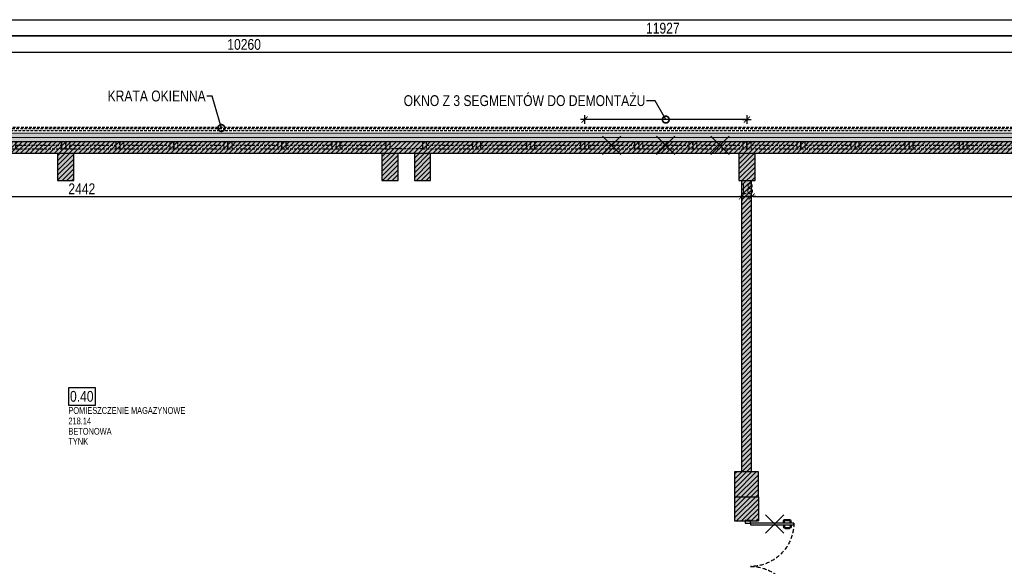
# Model space of a CAD drawing. Header units: millimetres. Extents: x 59331 to 112314, y -16110 to 34390.
# Tile 134 of 198: x 65205 to 67026, y 22453 to 23464. Entities that reach past the tile are written whole.
import ezdxf
from ezdxf import colors
from ezdxf.entities.mleader import LeaderData, LeaderLine
from ezdxf.math import Vec2, Vec3

# ---------------------------------------------------------------- set-up
doc = ezdxf.new("R2010")
doc.units = ezdxf.units.MM
doc.linetypes.add('DASHED', pattern=[0.75, 0.5, -0.25])
doc.layers.get('DEFPOINTS').update_dxf_attribs({"lineweight": 9})
for name, color, linetype in [('_HSA_HATCH_WYPEŁNIENIA_PRZEGRÓD', 205, 'Continuous'), ('_HSA_NUMERACJA POMIESZCZEN', 43, 'Continuous'), ('_HSA_OPIS', 43, 'Continuous'), ('_HSA_STOLARKA_WEWNĘTRZNA', 132, 'Continuous'), ('_HSA_STOLARKA_ZEWNĘTRZNA', 132, 'Continuous'), ('_HSA_WIDOKOWE', 1, 'Continuous'), ('_HSA_WIDOKOWE_CIENKIE', 8, 'Continuous'), ('_HSA_WYM_100', 141, 'Continuous'), ('_HSA_ŚCIANY_DZIAŁOWE', 6, 'Continuous'), ('_HSA_ŚCIANY_KONSTRUKCYJNE', 3, 'Continuous'), ('_HSA_ŚCIANY_MUROWANE', 4, 'Continuous')]:
    doc.layers.add(name, color=color, linetype=linetype)
doc.layers.add('_HSA_IZOLACJA_TERMICZNA', color=2, linetype='Continuous', lineweight=5)
doc.layers.add('_HSA_NUMERACJA POMIESZCZEN POMOC', color=7, linetype='Continuous', true_color=0x38940a, plot=False)
doc.layers.add('_HSA_UWAGI', color=50, linetype='Continuous', plot=False)
doc.layers.add('_HSA_WYBURZENIA', color=7, linetype='Continuous', true_color=0xdd0303)
doc.layers.add('_HSA_WYBURZENIA_01', color=7, linetype='Continuous', true_color=0xdd0303)
doc.styles.add('ARIAL_100', font='Arial.ttf', dxfattribs={"width": 0.8, "height": 20})
doc.styles.add('ARIAL_50', font='Arial Narrow.ttf', dxfattribs={"width": 0.8, "height": 10})
doc.linetypes.add('BATTING', pattern='A,0.00254,-2.54,[134,ltypeshp.shx,S=2.54,R=0,X=-2.54,Y=0],-5.08,[134,ltypeshp.shx,S=2.54,R=180,X=2.54,Y=0],-2.54', length=10.16254)
doc.dimstyles.new('WYM_WEWN_100', dxfattribs={"dimtxt": 20, "dimasz": 2, "dimexe": 10, "dimexo": 0, "dimgap": 4, "dimtad": 1, "dimdec": 1, "dimrnd": 0.1, "dimtxsty": 'ARIAL_100', "dimblk": 'Wym-03', "dimcen": 0, "dimdle": 10, "dimse1": 1, "dimse2": 1, "dimclrt": 256, "dimazin": 2, "dimtfac": 1, "dimtdec": 1, "dimtix": 1, "dimtmove": 2, "dimatfit": 0, "dimfxl": 1, "dimtolj": 1, "dimtzin": 0, "dimarcsym": 0})

# ---------------------------------------------------------------- blocks, each defined once
blk = doc.blocks.new('A$C8bc12de0')
at = {"linetype": 'ByBlock', "ltscale": 10}
blk.add_lwpolyline([(2.9, 11.4), (10281.7, 11.4), (10281.7, 8.2), (2.9, 8.2)], close=True, dxfattribs=at)
blk = doc.blocks.new('NUMERACJA_POMIESZCZEŃ_200')
blk.add_lwpolyline([(50, 31.9), (0, 31.9), (0, 0), (50, 0)], close=True)
at = {"style": 'ARIAL_100', "width": 0.8}
blk.add_attdef('OPIS_TABELKA', (3, 6.5), '', height=20, dxfattribs=at)
at = {"layer": '_HSA_NUMERACJA POMIESZCZEN POMOC', "style": 'ARIAL_50', "width": 0.8}
for tag, p in [('NAZWA', (0, -15.9)), ('POWIERZCHNIA', (0, -35.3)), ('POSADZKA', (0, -54.4)), ('SUFIT', (0, -73.1))]:
    blk.add_attdef(tag, p, '', height=12.5, dxfattribs=at)
blk = doc.blocks.new('*U215')
at = {"linetype": 'ByBlock', "ltscale": 10}
for p, q in [((0, 14), (100, 14)), ((0, 0), (0, 14)), ((0, 0), (100, 0)), ((7, 0), (7, 14)), ((7, 7), (93, 7)), ((93, 14), (93, 0)), ((100, 14), (100, 0))]:
    blk.add_line(p, q, dxfattribs=at)
blk = doc.blocks.new('*U216')
at = {"linetype": 'ByBlock', "ltscale": 10}
for p, q in [((0, 14), (100, 14)), ((0, 0), (0, 14)), ((0, 0), (100, 0)), ((7, 0), (7, 14)), ((7, 7), (93, 7)), ((93, 14), (93, 0)), ((100, 14), (100, 0))]:
    blk.add_line(p, q, dxfattribs=at)
blk = doc.blocks.new('*U217')
at = {"linetype": 'ByBlock', "ltscale": 10}
for p, q in [((0, 14), (100, 14)), ((0, 0), (0, 14)), ((0, 0), (100, 0)), ((7, 0), (7, 14)), ((7, 7), (93, 7)), ((93, 14), (93, 0)), ((100, 14), (100, 0))]:
    blk.add_line(p, q, dxfattribs=at)
blk = doc.blocks.new('*U218')
at = {"linetype": 'ByBlock', "ltscale": 10}
for p, q in [((0, 14), (100, 14)), ((0, 0), (0, 14)), ((0, 0), (100, 0)), ((7, 0), (7, 14)), ((7, 7), (93, 7)), ((93, 14), (93, 0)), ((100, 14), (100, 0))]:
    blk.add_line(p, q, dxfattribs=at)
blk = doc.blocks.new('*U219')
at = {"linetype": 'ByBlock', "ltscale": 10}
for p, q in [((0, 14), (100, 14)), ((0, 0), (0, 14)), ((0, 0), (100, 0)), ((7, 0), (7, 14)), ((7, 7), (93, 7)), ((93, 14), (93, 0)), ((100, 14), (100, 0))]:
    blk.add_line(p, q, dxfattribs=at)
blk = doc.blocks.new('*U220')
at = {"linetype": 'ByBlock', "ltscale": 10}
for p, q in [((0, 14), (100, 14)), ((0, 0), (0, 14)), ((0, 0), (100, 0)), ((7, 0), (7, 14)), ((7, 7), (93, 7)), ((93, 14), (93, 0)), ((100, 14), (100, 0))]:
    blk.add_line(p, q, dxfattribs=at)
blk = doc.blocks.new('*U203')
at = {"linetype": 'ByBlock', "ltscale": 10}
for p, q in [((0, 14), (100, 14)), ((0, 0), (0, 14)), ((0, 0), (100, 0)), ((7, 0), (7, 14)), ((7, 7), (93, 7)), ((93, 14), (93, 0)), ((100, 14), (100, 0))]:
    blk.add_line(p, q, dxfattribs=at)
blk = doc.blocks.new('*U204')
at = {"linetype": 'ByBlock', "ltscale": 10}
for p, q in [((0, 14), (100, 14)), ((0, 0), (0, 14)), ((0, 0), (100, 0)), ((7, 0), (7, 14)), ((7, 7), (93, 7)), ((93, 14), (93, 0)), ((100, 14), (100, 0))]:
    blk.add_line(p, q, dxfattribs=at)
blk = doc.blocks.new('*U205')
at = {"linetype": 'ByBlock', "ltscale": 10}
for p, q in [((0, 14), (100, 14)), ((0, 0), (0, 14)), ((0, 0), (100, 0)), ((7, 0), (7, 14)), ((7, 7), (93, 7)), ((93, 14), (93, 0)), ((100, 14), (100, 0))]:
    blk.add_line(p, q, dxfattribs=at)
blk = doc.blocks.new('*U206')
at = {"linetype": 'ByBlock', "ltscale": 10}
for p, q in [((0, 14), (100, 14)), ((0, 0), (0, 14)), ((0, 0), (100, 0)), ((7, 0), (7, 14)), ((7, 7), (93, 7)), ((93, 14), (93, 0)), ((100, 14), (100, 0))]:
    blk.add_line(p, q, dxfattribs=at)
blk = doc.blocks.new('*U207')
at = {"linetype": 'ByBlock', "ltscale": 10}
for p, q in [((0, 14), (100, 14)), ((0, 0), (0, 14)), ((0, 0), (100, 0)), ((7, 0), (7, 14)), ((7, 7), (93, 7)), ((93, 14), (93, 0)), ((100, 14), (100, 0))]:
    blk.add_line(p, q, dxfattribs=at)
blk = doc.blocks.new('*U208')
at = {"linetype": 'ByBlock', "ltscale": 10}
for p, q in [((0, 14), (100, 14)), ((0, 0), (0, 14)), ((0, 0), (100, 0)), ((7, 0), (7, 14)), ((7, 7), (93, 7)), ((93, 14), (93, 0)), ((100, 14), (100, 0))]:
    blk.add_line(p, q, dxfattribs=at)
blk = doc.blocks.new('*U197')
at = {"linetype": 'ByBlock', "ltscale": 10}
for p, q in [((0, 14), (100, 14)), ((0, 0), (0, 14)), ((0, 0), (100, 0)), ((7, 0), (7, 14)), ((7, 7), (93, 7)), ((93, 14), (93, 0)), ((100, 14), (100, 0))]:
    blk.add_line(p, q, dxfattribs=at)
blk = doc.blocks.new('*U198')
at = {"linetype": 'ByBlock', "ltscale": 10}
for p, q in [((0, 14), (100, 14)), ((0, 0), (0, 14)), ((0, 0), (100, 0)), ((7, 0), (7, 14)), ((7, 7), (93, 7)), ((93, 14), (93, 0)), ((100, 14), (100, 0))]:
    blk.add_line(p, q, dxfattribs=at)
blk = doc.blocks.new('*U199')
at = {"linetype": 'ByBlock', "ltscale": 10}
for p, q in [((0, 14), (100, 14)), ((0, 0), (0, 14)), ((0, 0), (100, 0)), ((7, 0), (7, 14)), ((7, 7), (93, 7)), ((93, 14), (93, 0)), ((100, 14), (100, 0))]:
    blk.add_line(p, q, dxfattribs=at)
blk = doc.blocks.new('*U200')
at = {"linetype": 'ByBlock', "ltscale": 10}
for p, q in [((0, 14), (100, 14)), ((0, 0), (0, 14)), ((0, 0), (100, 0)), ((7, 0), (7, 14)), ((7, 7), (93, 7)), ((93, 14), (93, 0)), ((100, 14), (100, 0))]:
    blk.add_line(p, q, dxfattribs=at)
blk = doc.blocks.new('*U201')
at = {"linetype": 'ByBlock', "ltscale": 10}
for p, q in [((0, 14), (100, 14)), ((0, 0), (0, 14)), ((0, 0), (100, 0)), ((7, 0), (7, 14)), ((7, 7), (93, 7)), ((93, 14), (93, 0)), ((100, 14), (100, 0))]:
    blk.add_line(p, q, dxfattribs=at)
blk = doc.blocks.new('*U202')
at = {"linetype": 'ByBlock', "ltscale": 10}
for p, q in [((0, 14), (100, 14)), ((0, 0), (0, 14)), ((0, 0), (100, 0)), ((7, 0), (7, 14)), ((7, 7), (93, 7)), ((93, 14), (93, 0)), ((100, 14), (100, 0))]:
    blk.add_line(p, q, dxfattribs=at)
blk = doc.blocks.new('*U361')
for p, q in [((-80.8, 75), (-83.9, 75)), ((-80.8, 73), (-83.9, 73)), ((-80.8, 76.25), (-80, 76.25)), ((-80.8, 71.75), (-80.8, 76.25)), ((-76.275, 76.25), (-77.075, 76.25)), ((-76.275, 71.75), (-76.275, 76.25)), ((-76.275, 75), (-73.175, 75)), ((-76.275, 73), (-73.175, 73)), ((76.275, 75), (73.175, 75)), ((76.275, 73), (73.175, 73)), ((76.275, 76.25), (77.075, 76.25)), ((76.275, 71.75), (76.275, 76.25)), ((80.8, 76.25), (80, 76.25)), ((80.8, 71.75), (80.8, 76.25)), ((80.8, 75), (83.9, 75)), ((80.8, 73), (83.9, 73)), ((-86.9, 63.86), (-86.9, 72)), ((-84.9, 63.86), (-84.9, 72)), ((-81.8, 62.86), (-83.9, 62.86)), ((-81.8, 60.86), (-83.9, 60.86)), ((-81.8, 60.86), (-81.8, 62.86)), ((-80, 71.75), (-80.8, 71.75)), ((-77.075, 71.75), (-76.275, 71.75)), ((-75.275, 60.86), (-75.275, 62.86)), ((-75.275, 62.86), (-73.175, 62.86)), ((-75.275, 60.86), (-73.175, 60.86)), ((-72.175, 63.86), (-72.175, 72)), ((-70.175, 63.86), (-70.175, 72)), ((70.175, 63.86), (70.175, 72)), ((72.175, 63.86), (72.175, 72)), ((75.275, 62.86), (73.175, 62.86)), ((75.275, 60.86), (73.175, 60.86)), ((75.275, 60.86), (75.275, 62.86)), ((77.075, 71.75), (76.275, 71.75)), ((80, 71.75), (80.8, 71.75)), ((81.8, 60.86), (81.8, 62.86)), ((81.8, 62.86), (83.9, 62.86)), ((81.8, 60.86), (83.9, 60.86)), ((84.9, 63.86), (84.9, 72)), ((86.9, 63.86), (86.9, 72))]:
    blk.add_line(p, q)
for points in [[(-80, 0), (-77.075, 0), (-77.075, 80), (-80, 80)], [(80, 0), (77.075, 0), (77.075, 80), (80, 80)], [(84, 0), (84, -10), (80, -10), (80, 0)], [(-84, 0), (-84, -10), (-80, -10), (-80, 0)]]:
    blk.add_lwpolyline(points, close=True)
for points in [[(85, 0), (85, -10)], [(-85, 0), (-85, -10)]]:
    blk.add_lwpolyline(points)
for centre, radius, start, end in [((-83.9, 72), 3, 90, 180), ((-83.9, 72), 1, 90, 180), ((-73.175, 72), 3, 0, 90), ((-73.175, 72), 1, 0, 90), ((73.175, 72), 3, 90, 180), ((73.175, 72), 1, 90, 180), ((83.9, 72), 3, 0, 90), ((83.9, 72), 1, 0, 90), ((-83.9, 63.86), 3, 180, 270), ((-83.9, 63.86), 1, 180, 270), ((-73.175, 63.86), 3, 270, 0), ((-73.175, 63.86), 1, 270, 0), ((73.175, 63.86), 3, 180, 270), ((73.175, 63.86), 1, 180, 270), ((83.9, 63.86), 3, 270, 0), ((83.9, 63.86), 1, 270, 0)]:
    blk.add_arc(centre, radius, start, end)
at = {"linetype": 'DASHED', "ltscale": 15}
for centre, start, end in [((-80, 0), 0, 90), ((80, 0), 90, 180)]:
    blk.add_arc(centre, 80, start, end, dxfattribs=at)
blk = doc.blocks.new('A$C6782ac1e')
at = {"linetype": 'Continuous', "ltscale": 400}
for p, q in [((-12.2, 20.6), (12.2, -20.6)), ((20.6, 12.2), (-20.6, -12.2))]:
    blk.add_line(p, q, dxfattribs=at)
blk = doc.blocks.new('Wym-03')
for p, q in [((-4, 0), (4, 0)), ((0, 4), (0, -4))]:
    blk.add_line(p, q)
blk.add_lwpolyline([(-2.83, -2.83, 0.8, 0.8, 0), (2.83, 2.83, 0.05, 0.05, 0)], format="xyseb")
blk = doc.blocks.new('*D380')
at = {"layer": '_HSA_WYBURZENIA_01', "color": 0, "lineweight": -2, "transparency": 16777216}
blk.add_line((66548.3, 23278.9), (66252.3, 23278.9), dxfattribs=at)
at = {"layer": 'DEFPOINTS', "color": 0, "transparency": 16777216}
for p in [(66250.3, 23278.9), (66250.3, 23224.5), (66550.3, 23224.5)]:
    blk.add_point(p, dxfattribs=at)
at = {"layer": '_HSA_WYBURZENIA_01', "color": 0, "lineweight": -2, "transparency": 16777216, "xscale": 2, "yscale": 2, "zscale": 2}
for p, rotation in [((66250.3, 23278.9), 180.0000000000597), ((66550.3, 23278.9), 5.971223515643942e-11)]:
    blk.add_blockref('Wym-03', p, dxfattribs=dict(at, rotation=rotation))
blk = doc.blocks.new('_DotSmall')
at = {"color": 0, "linetype": 'ByBlock', "const_width": 0.5}
blk.add_lwpolyline([(-0.0625, 0, 1), (0.0625, 0, 1)], format="xyb", close=True, dxfattribs=at)
blk = doc.blocks.new('*D424')
at = {"layer": '_HSA_WYM_100', "color": 0, "lineweight": -2, "transparency": 16777216}
blk.add_line((60492.3, 23403.5), (70748.3, 23403.5), dxfattribs=at)
at = {"layer": 'DEFPOINTS', "color": 0, "transparency": 16777216}
for p in [(70750.3, 23403.5), (60490.3, 23238.5), (70750.3, 23238.5)]:
    blk.add_point(p, dxfattribs=at)
at = {"layer": '_HSA_WYM_100', "color": 0, "lineweight": -2, "transparency": 16777216, "xscale": 2, "yscale": 2, "zscale": 2}
for p, rotation in [((60490.3, 23403.5), 179.9999999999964), ((70750.3, 23403.5), 359.9999999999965)]:
    blk.add_blockref('Wym-03', p, dxfattribs=dict(at, rotation=rotation))
at = {"layer": '_HSA_WYM_100', "transparency": 16777216, "insert": (65620.3, 23417.7), "char_height": 20, "attachment_point": 5, "style": 'ARIAL_100'}
blk.add_mtext('\\A1;10260', dxfattribs=at)
blk = doc.blocks.new('*D428')
at = {"layer": '_HSA_WYM_100', "color": 0, "lineweight": -2, "transparency": 16777216}
blk.add_line((72356.2, 23433.5), (60433.3, 23433.5), dxfattribs=at)
at = {"layer": 'DEFPOINTS', "color": 0, "transparency": 16777216}
for p in [(60431.3, 23433.5), (60431.3, 23253.5), (72358.2, 23253.5)]:
    blk.add_point(p, dxfattribs=at)
at = {"layer": '_HSA_WYM_100', "color": 0, "lineweight": -2, "transparency": 16777216, "xscale": 2, "yscale": 2, "zscale": 2, "rotation": 180}
blk.add_blockref('Wym-03', (60431.3, 23433.5), dxfattribs=at)
at = {"layer": '_HSA_WYM_100', "color": 0, "lineweight": -2, "transparency": 16777216, "xscale": 2, "yscale": 2, "zscale": 2}
blk.add_blockref('Wym-03', (72358.2, 23433.5), dxfattribs=at)
at = {"layer": '_HSA_WYM_100', "transparency": 16777216, "insert": (66394.8, 23447.7), "char_height": 20, "attachment_point": 5, "style": 'ARIAL_100'}
blk.add_mtext('\\A1;11927', dxfattribs=at)
blk = doc.blocks.new('*D489')
at = {"layer": '_HSA_WYM_100', "color": 0, "lineweight": -2, "transparency": 16777216}
blk.add_line((60281.3, 20766.1), (60281.3, 22652.5), dxfattribs=at)
at = {"layer": 'DEFPOINTS', "color": 0, "transparency": 16777216}
for p in [(60281.3, 22654.5), (60431.3, 22654.5), (70739.3, 20764.1)]:
    blk.add_point(p, dxfattribs=at)
at = {"layer": '_HSA_WYM_100', "color": 0, "lineweight": -2, "transparency": 16777216, "xscale": 2, "yscale": 2, "zscale": 2}
for p, rotation in [((60281.3, 22654.5), 90), ((60281.3, 20764.1), 270)]:
    blk.add_blockref('Wym-03', p, dxfattribs=dict(at, rotation=rotation))
at = {"layer": '_HSA_WYM_100', "transparency": 16777216, "insert": (60265.3, 21709.3), "char_height": 20, "attachment_point": 5, "rotation": 90, "style": 'ARIAL_100'}
blk.add_mtext('\\A1;1890,5', dxfattribs=at)
blk = doc.blocks.new('*D689')
at = {"layer": '_HSA_WYM_100', "color": 0, "lineweight": -2, "transparency": 16777216}
blk.add_line((64101.1, 23136.8), (66539.1, 23136.8), dxfattribs=at)
at = {"layer": 'DEFPOINTS', "color": 0, "transparency": 16777216}
for p in [(64099.1, 23166.1), (66541.1, 23166.1), (66541.1, 23136.8)]:
    blk.add_point(p, dxfattribs=at)
at = {"layer": '_HSA_WYM_100', "color": 0, "lineweight": -2, "transparency": 16777216, "xscale": 2, "yscale": 2, "zscale": 2, "rotation": 180.0000000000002}
blk.add_blockref('Wym-03', (64099.1, 23136.8), dxfattribs=at)
at = {"layer": '_HSA_WYM_100', "color": 0, "lineweight": -2, "transparency": 16777216, "xscale": 2, "yscale": 2, "zscale": 2}
blk.add_blockref('Wym-03', (66541.1, 23136.8), dxfattribs=at)
at = {"layer": '_HSA_WYM_100', "transparency": 16777216, "insert": (65320.1, 23150.9), "char_height": 20, "attachment_point": 5, "style": 'ARIAL_100'}
blk.add_mtext('\\A1;2442', dxfattribs=at)
blk = doc.blocks.new('*D690')
at = {"layer": '_HSA_WYM_100', "color": 0, "lineweight": -2, "transparency": 16777216}
for p, q in [((66539.1, 23136.8), (66537.1, 23136.8)), ((66541.1, 23136.8), (66559.1, 23136.8)), ((66561.1, 23136.8), (66563.1, 23136.8))]:
    blk.add_line(p, q, dxfattribs=at)
at = {"layer": 'DEFPOINTS', "color": 0, "transparency": 16777216}
for p in [(66541.1, 23166.1), (66559.1, 23166.1), (66559.1, 23136.8)]:
    blk.add_point(p, dxfattribs=at)
at = {"layer": '_HSA_WYM_100', "color": 0, "lineweight": -2, "transparency": 16777216, "xscale": 2, "yscale": 2, "zscale": 2}
blk.add_blockref('Wym-03', (66541.1, 23136.8), dxfattribs=at)
at = {"layer": '_HSA_WYM_100', "color": 0, "lineweight": -2, "transparency": 16777216, "xscale": 2, "yscale": 2, "zscale": 2, "rotation": 180.0000000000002}
blk.add_blockref('Wym-03', (66559.1, 23136.8), dxfattribs=at)
at = {"layer": '_HSA_WYM_100', "transparency": 16777216, "insert": (66550.1, 23151), "char_height": 20, "attachment_point": 5, "style": 'ARIAL_100'}
blk.add_mtext('\\A1;18', dxfattribs=at)
blk = doc.blocks.new('*D691')
at = {"layer": '_HSA_WYM_100', "color": 0, "lineweight": -2, "transparency": 16777216}
blk.add_line((66561.1, 23136.8), (68341.8, 23136.8), dxfattribs=at)
at = {"layer": 'DEFPOINTS', "color": 0, "transparency": 16777216}
for p in [(66559.1, 23166.1), (68343.8, 23166.1), (68343.8, 23136.8)]:
    blk.add_point(p, dxfattribs=at)
at = {"layer": '_HSA_WYM_100', "color": 0, "lineweight": -2, "transparency": 16777216, "xscale": 2, "yscale": 2, "zscale": 2, "rotation": 180.0000000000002}
blk.add_blockref('Wym-03', (66559.1, 23136.8), dxfattribs=at)
at = {"layer": '_HSA_WYM_100', "color": 0, "lineweight": -2, "transparency": 16777216, "xscale": 2, "yscale": 2, "zscale": 2}
blk.add_blockref('Wym-03', (68343.8, 23136.8), dxfattribs=at)
at = {"layer": '_HSA_WYM_100', "transparency": 16777216, "insert": (67451.4, 23152.8), "char_height": 20, "attachment_point": 5, "style": 'ARIAL_100'}
blk.add_mtext('\\A1;1784,5', dxfattribs=at)

msp = doc.modelspace()

# ---------------------------------------------------------------- hatches: boundary and pattern name
at = {"layer": '_HSA_HATCH_WYPEŁNIENIA_PRZEGRÓD', "true_color": 0x969696}
msp.add_hatch(color=252, dxfattribs=at).paths.add_polyline_path([(72278.19, 23173.28), (72278.19, 23209), (72296.81, 23209), (72296.81, 23216.14), (60490.33, 23216.14), (60490.33, 23253.53), (72358.19, 23253.53), (72358.19, 22564.17), (72343.19, 22564.17), (72343.19, 22559.17), (72313.81, 22559.17), (72313.81, 23173.28)])
at = {"layer": '_HSA_HATCH_WYPEŁNIENIA_PRZEGRÓD'}
h = msp.add_hatch(dxfattribs=at)
h.set_pattern_fill('ANSI31', color=256, scale=2, style=0)
h.set_pattern_definition([(45, (0, -5754.548), (-4.49012806, 4.49012806), [])])
h.paths.add_polyline_path([(72278.19, 23173.28), (72278.19, 23209), (72296.81, 23209), (72296.81, 23216.14), (60490.33, 23216.14), (60490.33, 23238.53), (72343.19, 23238.53), (72343.19, 22559.17), (72313.81, 22559.17), (72313.81, 23173.28)])
h = msp.add_hatch(dxfattribs=at)
h.set_pattern_fill('ANSI31', color=256, scale=2, angle=-1e-13, style=0)
h.paths.add_polyline_path([(68965.33, 23216.14), (68935.33, 23216.14), (68935.33, 23166.14), (68965.33, 23166.14)])
h.paths.add_polyline_path([(68961.81, 23166.14), (68943.81, 23166.14), (68943.81, 22611.89), (68694.24, 22611.89), (68694.24, 22593.89), (68961.81, 22593.89)])
h.paths.add_polyline_path([(68365.33, 23216.14), (68335.33, 23216.14), (68335.33, 23166.14), (68365.33, 23166.14)])
h.paths.add_polyline_path([(68361.81, 23166.14), (68343.81, 23166.14), (68343.81, 22627.39), (68361.81, 22627.39)])
h.paths.add_polyline_path([(68683.73, 22581.67), (68665.73, 22581.67), (68665.73, 22536.89), (68683.73, 22536.89)])
h.paths.add_polyline_path([(68694.24, 22627.39), (68650.24, 22627.39), (68650.24, 22581.67), (68694.24, 22581.67)])
h.paths.add_polyline_path([(68650.24, 22611.89), (68549.33, 22611.89), (68549.33, 22593.89), (68650.24, 22593.89)])
h.paths.add_polyline_path([(68431.33, 22611.89), (68372.33, 22611.89), (68372.33, 22593.89), (68431.33, 22593.89)])
h.paths.add_polyline_path([(68372.33, 22627.39), (68328.33, 22627.39), (68328.33, 22581.67), (68372.33, 22581.67)])
h.paths.add_polyline_path([(68361.81, 22581.67), (68343.81, 22581.67), (68343.81, 22536.89), (68361.81, 22536.89)])
h.paths.add_polyline_path([(68361.81, 22368.89), (68343.81, 22368.89), (68343.81, 22324.11), (68361.81, 22324.11)])
h.paths.add_polyline_path([(68372.33, 22324.11), (68328.33, 22324.11), (68328.33, 22278.39), (68372.33, 22278.39)])
h.paths.add_polyline_path([(68683.73, 22368.89), (68665.73, 22368.89), (68665.73, 22324.11), (68683.73, 22324.11)])
h.paths.add_polyline_path([(68694.24, 22324.11), (68650.24, 22324.11), (68650.24, 22278.39), (68694.24, 22278.39)])
h.paths.add_polyline_path([(68680.81, 21838.39), (68662.81, 21838.39), (68662.81, 21441.25), (68680.81, 21441.25)])
h.paths.add_polyline_path([(68694.24, 21884.11), (68650.24, 21884.11), (68650.24, 21838.39), (68694.24, 21838.39)])
h.paths.add_polyline_path([(68680.81, 22278.39), (68662.81, 22278.39), (68662.81, 21884.11), (68680.81, 21884.11)])
h.paths.add_polyline_path([(68372.33, 21884.11), (68328.33, 21884.11), (68328.33, 21838.39), (68372.33, 21838.39)])
h.paths.add_polyline_path([(68361.81, 21838.39), (68343.81, 21838.39), (68343.81, 21718.39), (68361.81, 21718.39)])
h.paths.add_polyline_path([(68361.81, 22278.39), (68343.81, 22278.39), (68343.81, 21884.11), (68361.81, 21884.11)])
h.paths.add_polyline_path([(68365.33, 21441.25), (68335.33, 21441.25), (68335.33, 21391.25), (68365.33, 21391.25)])
h.paths.add_polyline_path([(68361.81, 21550.39), (68343.81, 21550.39), (68343.81, 21441.25), (68361.81, 21441.25)])
h.paths.add_polyline_path([(68389.83, 21391.25), (67065.08, 21391.25), (67065.08, 21370.53), (68389.83, 21370.53)])
h.paths.add_polyline_path([(67765.33, 21441.25), (67735.33, 21441.25), (67735.33, 21391.25), (67765.33, 21391.25)])
h.paths.add_polyline_path([(67165.33, 21441.25), (67135.33, 21441.25), (67135.33, 21391.25), (67165.33, 21391.25)])
h.paths.add_polyline_path([(66825.08, 21391.25), (65950.33, 21391.25), (65950.33, 21370.53), (66825.08, 21370.53)])
h.paths.add_polyline_path([(66565.33, 21441.25), (66535.33, 21441.25), (66535.33, 21391.25), (66565.33, 21391.25)])
h.paths.add_polyline_path([(65950.33, 21391.25), (65890.33, 21391.25), (65890.33, 21370.53), (65950.33, 21370.53)])
h.paths.add_polyline_path([(65965.33, 21441.25), (65935.33, 21441.25), (65935.33, 21391.25), (65965.33, 21391.25)])
h.paths.add_polyline_path([(65905.33, 21441.25), (65875.33, 21441.25), (65875.33, 21391.25), (65905.33, 21391.25)])
h.paths.add_polyline_path([(65890.33, 21391.25), (65625.08, 21391.25), (65625.08, 21370.53), (65890.33, 21370.53)])
h.paths.add_polyline_path([(65385.08, 21391.25), (64040.21, 21391.25), (64040.21, 21370.53), (65385.08, 21370.53)])
h.paths.add_polyline_path([(64705.33, 21441.25), (64675.33, 21441.25), (64675.33, 21391.25), (64705.33, 21391.25)])
h.paths.add_polyline_path([(65305.33, 21441.25), (65275.33, 21441.25), (65275.33, 21391.25), (65305.33, 21391.25)])
h.paths.add_polyline_path([(65295.08, 21838.39), (65277.08, 21838.39), (65277.08, 21441.25), (65295.08, 21441.25)])
h.paths.add_polyline_path([(65955.08, 21838.39), (65937.08, 21838.39), (65937.08, 21441.25), (65955.08, 21441.25)])
h.paths.add_polyline_path([(65972.33, 21884.11), (65928.33, 21884.11), (65928.33, 21838.39), (65972.33, 21838.39)])
h.paths.add_polyline_path([(65912.33, 21884.11), (65868.33, 21884.11), (65868.33, 21838.39), (65912.33, 21838.39)])
h.paths.add_polyline_path([(65312.33, 21884.11), (65268.33, 21884.11), (65268.33, 21838.39), (65312.33, 21838.39)])
h.paths.add_polyline_path([(65295.08, 22278.39), (65277.08, 22278.39), (65277.08, 21884.11), (65295.08, 21884.11)])
h.paths.add_polyline_path([(65955.08, 22278.39), (65937.08, 22278.39), (65937.08, 21884.11), (65955.08, 21884.11)])
h.paths.add_polyline_path([(65268.33, 22319.25), (64112.3, 22319.25), (64112.3, 22301.25), (65268.33, 22301.25)])
h.paths.add_polyline_path([(65312.33, 22324.11), (65268.33, 22324.11), (65268.33, 22278.39), (65312.33, 22278.39)])
h.paths.add_polyline_path([(65868.33, 22319.25), (65312.33, 22319.25), (65312.33, 22301.25), (65868.33, 22301.25)])
h.paths.add_polyline_path([(65912.33, 22324.11), (65868.33, 22324.11), (65868.33, 22278.39), (65912.33, 22278.39)])
h.paths.add_polyline_path([(65928.33, 22319.25), (65912.33, 22319.25), (65912.33, 22301.25), (65928.33, 22301.25)])
h.paths.add_polyline_path([(65972.33, 22324.11), (65928.33, 22324.11), (65928.33, 22278.39), (65972.33, 22278.39)])
h.paths.add_polyline_path([(66527.66, 22319.25), (65972.33, 22319.25), (65972.33, 22301.25), (66527.66, 22301.25)])
h.paths.add_polyline_path([(66571.66, 22324.11), (66527.66, 22324.11), (66527.66, 22278.39), (66571.66, 22278.39)])
h.paths.add_polyline_path([(66571.66, 22368.89), (66527.66, 22368.89), (66527.66, 22324.11), (66571.66, 22324.11)])
h.paths.add_polyline_path([(66571.66, 22581.67), (66527.66, 22581.67), (66527.66, 22536.89), (66571.66, 22536.89)])
h.paths.add_polyline_path([(66571.66, 22627.39), (66527.66, 22627.39), (66527.66, 22581.67), (66571.66, 22581.67)])
h.paths.add_polyline_path([(66559.08, 23166.14), (66541.08, 23166.14), (66541.08, 22627.39), (66559.08, 22627.39)])
h.paths.add_polyline_path([(64705.33, 23216.14), (64675.33, 23216.14), (64675.33, 23166.14), (64705.33, 23166.14)])
h.paths.add_polyline_path([(65305.33, 23216.14), (65275.33, 23216.14), (65275.33, 23166.14), (65305.33, 23166.14)])
h.paths.add_polyline_path([(65905.33, 23216.14), (65875.33, 23216.14), (65875.33, 23166.14), (65905.33, 23166.14)])
h.paths.add_polyline_path([(65965.33, 23216.14), (65935.33, 23216.14), (65935.33, 23166.14), (65965.33, 23166.14)])
h.paths.add_polyline_path([(66565.33, 23216.14), (66535.33, 23216.14), (66535.33, 23166.14), (66565.33, 23166.14)])
h.paths.add_polyline_path([(67165.33, 23216.14), (67135.33, 23216.14), (67135.33, 23166.14), (67165.33, 23166.14)])
h.paths.add_polyline_path([(67765.33, 23216.14), (67735.33, 23216.14), (67735.33, 23166.14), (67765.33, 23166.14)])
h.paths.add_polyline_path([(68328.33, 22319.25), (66571.66, 22319.25), (66571.66, 22301.25), (68328.33, 22301.25)])
at = {"layer": '_HSA_HATCH_WYPEŁNIENIA_PRZEGRÓD', "true_color": 0x969696}
h = msp.add_hatch(color=252, dxfattribs=at)
h.paths.add_polyline_path([(68965.33, 23216.14), (68935.33, 23216.14), (68935.33, 23166.14), (68965.33, 23166.14)])
h.paths.add_polyline_path([(68961.81, 23166.14), (68943.81, 23166.14), (68943.81, 22611.89), (68694.24, 22611.89), (68694.24, 22593.89), (68961.81, 22593.89)])
h.paths.add_polyline_path([(68365.33, 23216.14), (68335.33, 23216.14), (68335.33, 23166.14), (68365.33, 23166.14)])
h.paths.add_polyline_path([(68361.81, 23166.14), (68343.81, 23166.14), (68343.81, 22627.39), (68361.81, 22627.39)])
h.paths.add_polyline_path([(68683.73, 22581.67), (68665.73, 22581.67), (68665.73, 22536.89), (68683.73, 22536.89)])
h.paths.add_polyline_path([(68694.24, 22627.39), (68650.24, 22627.39), (68650.24, 22581.67), (68694.24, 22581.67)])
h.paths.add_polyline_path([(68650.24, 22611.89), (68549.33, 22611.89), (68549.33, 22593.89), (68650.24, 22593.89)])
h.paths.add_polyline_path([(68431.33, 22611.89), (68372.33, 22611.89), (68372.33, 22593.89), (68431.33, 22593.89)])
h.paths.add_polyline_path([(68372.33, 22627.39), (68328.33, 22627.39), (68328.33, 22581.67), (68372.33, 22581.67)])
h.paths.add_polyline_path([(68361.81, 22581.67), (68343.81, 22581.67), (68343.81, 22536.89), (68361.81, 22536.89)])
h.paths.add_polyline_path([(68361.81, 22368.89), (68343.81, 22368.89), (68343.81, 22324.11), (68361.81, 22324.11)])
h.paths.add_polyline_path([(68372.33, 22324.11), (68328.33, 22324.11), (68328.33, 22278.39), (68372.33, 22278.39)])
h.paths.add_polyline_path([(68683.73, 22368.89), (68665.73, 22368.89), (68665.73, 22324.11), (68683.73, 22324.11)])
h.paths.add_polyline_path([(68694.24, 22324.11), (68650.24, 22324.11), (68650.24, 22278.39), (68694.24, 22278.39)])
h.paths.add_polyline_path([(68680.81, 21838.39), (68662.81, 21838.39), (68662.81, 21441.25), (68680.81, 21441.25)])
h.paths.add_polyline_path([(68694.24, 21884.11), (68650.24, 21884.11), (68650.24, 21838.39), (68694.24, 21838.39)])
h.paths.add_polyline_path([(68680.81, 22278.39), (68662.81, 22278.39), (68662.81, 21884.11), (68680.81, 21884.11)])
h.paths.add_polyline_path([(68372.33, 21884.11), (68328.33, 21884.11), (68328.33, 21838.39), (68372.33, 21838.39)])
h.paths.add_polyline_path([(68361.81, 21838.39), (68343.81, 21838.39), (68343.81, 21718.39), (68361.81, 21718.39)])
h.paths.add_polyline_path([(68361.81, 22278.39), (68343.81, 22278.39), (68343.81, 21884.11), (68361.81, 21884.11)])
h.paths.add_polyline_path([(68365.33, 21441.25), (68335.33, 21441.25), (68335.33, 21391.25), (68365.33, 21391.25)])
h.paths.add_polyline_path([(68361.81, 21550.39), (68343.81, 21550.39), (68343.81, 21441.25), (68361.81, 21441.25)])
h.paths.add_polyline_path([(68389.83, 21391.25), (67065.08, 21391.25), (67065.08, 21355.53), (68389.83, 21355.53)])
h.paths.add_polyline_path([(67765.33, 21441.25), (67735.33, 21441.25), (67735.33, 21391.25), (67765.33, 21391.25)])
h.paths.add_polyline_path([(67165.33, 21441.25), (67135.33, 21441.25), (67135.33, 21391.25), (67165.33, 21391.25)])
h.paths.add_polyline_path([(66825.08, 21391.25), (65950.33, 21391.25), (65950.33, 21355.53), (66825.08, 21355.53)])
h.paths.add_polyline_path([(66565.33, 21441.25), (66535.33, 21441.25), (66535.33, 21391.25), (66565.33, 21391.25)])
h.paths.add_polyline_path([(65950.33, 21391.25), (65890.33, 21391.25), (65890.33, 21355.53), (65950.33, 21355.53)])
h.paths.add_polyline_path([(65965.33, 21441.25), (65935.33, 21441.25), (65935.33, 21391.25), (65965.33, 21391.25)])
h.paths.add_polyline_path([(65905.33, 21441.25), (65875.33, 21441.25), (65875.33, 21391.25), (65905.33, 21391.25)])
h.paths.add_polyline_path([(65890.33, 21391.25), (65625.08, 21391.25), (65625.08, 21355.53), (65890.33, 21355.53)])
h.paths.add_polyline_path([(65385.08, 21391.25), (64040.21, 21391.25), (64040.21, 21355.53), (65385.08, 21355.53)])
h.paths.add_polyline_path([(64705.33, 21441.25), (64675.33, 21441.25), (64675.33, 21391.25), (64705.33, 21391.25)])
h.paths.add_polyline_path([(65305.33, 21441.25), (65275.33, 21441.25), (65275.33, 21391.25), (65305.33, 21391.25)])
h.paths.add_polyline_path([(65295.08, 21838.39), (65277.08, 21838.39), (65277.08, 21441.25), (65295.08, 21441.25)])
h.paths.add_polyline_path([(65955.08, 21838.39), (65937.08, 21838.39), (65937.08, 21441.25), (65955.08, 21441.25)])
h.paths.add_polyline_path([(65972.33, 21884.11), (65928.33, 21884.11), (65928.33, 21838.39), (65972.33, 21838.39)])
h.paths.add_polyline_path([(65912.33, 21884.11), (65868.33, 21884.11), (65868.33, 21838.39), (65912.33, 21838.39)])
h.paths.add_polyline_path([(65312.33, 21884.11), (65268.33, 21884.11), (65268.33, 21838.39), (65312.33, 21838.39)])
h.paths.add_polyline_path([(65295.08, 22278.39), (65277.08, 22278.39), (65277.08, 21884.11), (65295.08, 21884.11)])
h.paths.add_polyline_path([(65955.08, 22278.39), (65937.08, 22278.39), (65937.08, 21884.11), (65955.08, 21884.11)])
h.paths.add_polyline_path([(65268.33, 22319.25), (64112.3, 22319.25), (64112.3, 22301.25), (65268.33, 22301.25)])
h.paths.add_polyline_path([(65312.33, 22324.11), (65268.33, 22324.11), (65268.33, 22278.39), (65312.33, 22278.39)])
h.paths.add_polyline_path([(65868.33, 22319.25), (65312.33, 22319.25), (65312.33, 22301.25), (65868.33, 22301.25)])
h.paths.add_polyline_path([(65912.33, 22324.11), (65868.33, 22324.11), (65868.33, 22278.39), (65912.33, 22278.39)])
h.paths.add_polyline_path([(65928.33, 22319.25), (65912.33, 22319.25), (65912.33, 22301.25), (65928.33, 22301.25)])
h.paths.add_polyline_path([(65972.33, 22324.11), (65928.33, 22324.11), (65928.33, 22278.39), (65972.33, 22278.39)])
h.paths.add_polyline_path([(66527.66, 22319.25), (65972.33, 22319.25), (65972.33, 22301.25), (66527.66, 22301.25)])
h.paths.add_polyline_path([(66571.66, 22324.11), (66527.66, 22324.11), (66527.66, 22278.39), (66571.66, 22278.39)])
h.paths.add_polyline_path([(66571.66, 22368.89), (66527.66, 22368.89), (66527.66, 22324.11), (66571.66, 22324.11)])
h.paths.add_polyline_path([(66571.66, 22581.67), (66527.66, 22581.67), (66527.66, 22536.89), (66571.66, 22536.89)])
h.paths.add_polyline_path([(66571.66, 22627.39), (66527.66, 22627.39), (66527.66, 22581.67), (66571.66, 22581.67)])
h.paths.add_polyline_path([(66559.08, 23166.14), (66541.08, 23166.14), (66541.08, 22627.39), (66559.08, 22627.39)])
h.paths.add_polyline_path([(64705.33, 23216.14), (64675.33, 23216.14), (64675.33, 23166.14), (64705.33, 23166.14)])
h.paths.add_polyline_path([(65305.33, 23216.14), (65275.33, 23216.14), (65275.33, 23166.14), (65305.33, 23166.14)])
h.paths.add_polyline_path([(65905.33, 23216.14), (65875.33, 23216.14), (65875.33, 23166.14), (65905.33, 23166.14)])
h.paths.add_polyline_path([(65965.33, 23216.14), (65935.33, 23216.14), (65935.33, 23166.14), (65965.33, 23166.14)])
h.paths.add_polyline_path([(66565.33, 23216.14), (66535.33, 23216.14), (66535.33, 23166.14), (66565.33, 23166.14)])
h.paths.add_polyline_path([(67165.33, 23216.14), (67135.33, 23216.14), (67135.33, 23166.14), (67165.33, 23166.14)])
h.paths.add_polyline_path([(67765.33, 23216.14), (67735.33, 23216.14), (67735.33, 23166.14), (67765.33, 23166.14)])
h.paths.add_polyline_path([(68328.33, 22319.25), (66571.66, 22319.25), (66571.66, 22301.25), (68328.33, 22301.25)])

# ---------------------------------------------------------------- linework, layer by layer
at = {"layer": '_HSA_IZOLACJA_TERMICZNA'}
msp.add_line((60431.33, 23253.53), (72358.19, 23253.53), dxfattribs=at)
at = {"layer": '_HSA_IZOLACJA_TERMICZNA', "color": 8, "linetype": 'BATTING', "ltscale": 0.7}
msp.add_line((60446.33, 23246.03), (72343.19, 23246.03), dxfattribs=at)
at = {"layer": '_HSA_STOLARKA_ZEWNĘTRZNA', "ltscale": 10, "const_width": 2}
for points in [[(65290.33, 23238.53), (65290.33, 23224.53)], [(65590.33, 23238.53), (65590.33, 23224.53)], [(65890.33, 23238.53), (65890.33, 23224.53)], [(65950.33, 23238.53), (65950.33, 23224.53)], [(66250.33, 23238.53), (66250.33, 23224.53)], [(66550.33, 23238.53), (66550.33, 23224.53)], [(66850.33, 23238.53), (66850.33, 23224.53)]]:
    msp.add_lwpolyline(points, dxfattribs=at)
at = {"layer": '_HSA_STOLARKA_ZEWNĘTRZNA', "linetype": 'DASHED', "ltscale": 10}
msp.add_lwpolyline([(65890.33, 23238.53), (65950.33, 23238.53), (65950.33, 23224.53), (65890.33, 23224.53)], close=True, dxfattribs=at)
at = {"layer": '_HSA_UWAGI'}
for points in [[(60221.33, 23463.53), (72568.19, 23463.53), (72568.19, 19317.42), (60221.33, 19317.42)], [(60251.33, 23433.53), (72538.19, 23433.53), (72538.19, 19347.42), (60251.33, 19347.42)], [(60281.33, 23403.53), (72508.19, 23403.53), (72508.19, 19377.42), (60281.33, 19377.42)]]:
    msp.add_lwpolyline(points, close=True, dxfattribs=at)
at = {"layer": '_HSA_WIDOKOWE', "linetype": 'DASHED', "ltscale": 10}
msp.add_lwpolyline([(60485.33, 23253.53), (60485.33, 23258.53), (70750.33, 23258.53), (70750.33, 23253.53)], dxfattribs=at)
at = {"layer": '_HSA_ŚCIANY_DZIAŁOWE'}
for p, q in [((66541.08, 22627.39), (66541.08, 23166.14)), ((66559.08, 22627.39), (66559.08, 23166.14)), ((66527.66, 22581.67), (66527.66, 22536.89)), ((66571.66, 22581.67), (66571.66, 22536.89)), ((66527.66, 22536.89), (66571.66, 22536.89))]:
    msp.add_line(p, q, dxfattribs=at)
at = {"layer": '_HSA_ŚCIANY_KONSTRUKCYJNE'}
for points in [[(65275.33, 23166.14), (65305.33, 23166.14), (65305.33, 23216.14), (65275.33, 23216.14)], [(65875.33, 23166.14), (65905.33, 23166.14), (65905.33, 23216.14), (65875.33, 23216.14)], [(65935.33, 23166.14), (65965.33, 23166.14), (65965.33, 23216.14), (65935.33, 23216.14)], [(66535.33, 23166.14), (66565.33, 23166.14), (66565.33, 23216.14), (66535.33, 23216.14)], [(66527.66, 22581.67), (66571.66, 22581.67), (66571.66, 22627.39), (66527.66, 22627.39)]]:
    msp.add_lwpolyline(points, close=True, dxfattribs=at)
at = {"layer": '_HSA_ŚCIANY_MUROWANE'}
msp.add_line((60490.33, 23238.53), (72343.19, 23238.53), dxfattribs=at)
at = {"layer": '_HSA_ŚCIANY_MUROWANE', "ltscale": 0.07}
msp.add_line((72296.81, 23216.14), (60490.33, 23216.14), dxfattribs=at)

# ---------------------------------------------------------------- block references
at = {"layer": '_HSA_NUMERACJA POMIESZCZEN', "linetype": 'Continuous'}
msp.add_blockref('NUMERACJA_POMIESZCZEŃ_200', (65295.27, 22750.78), dxfattribs=at).add_auto_attribs({'SUFIT': 'TYNK', 'POSADZKA': 'BETONOWA', 'POWIERZCHNIA': '218.14', 'NAZWA': 'POMIESZCZENIE MAGAZYNOWE', 'OPIS_TABELKA': '0.40'})
at = {"layer": '_HSA_STOLARKA_WEWNĘTRZNA', "xscale": -1, "rotation": 270}
msp.add_blockref('*U361', (66557.14, 22452.89), dxfattribs=at)
at = {"layer": '_HSA_STOLARKA_ZEWNĘTRZNA', "linetype": 'DASHED', "ltscale": 10, "xscale": -1, "rotation": 180}
for name, p in [('*U215', (65190.33, 23238.53)), ('*U216', (65290.33, 23238.53)), ('*U217', (65390.33, 23238.53)), ('*U218', (65490.33, 23238.53)), ('*U219', (65590.33, 23238.53)), ('*U220', (65690.33, 23238.53)), ('*U203', (65790.33, 23238.53)), ('*U204', (65950.33, 23238.53)), ('*U205', (66050.33, 23238.53)), ('*U206', (66150.33, 23238.53)), ('*U207', (66250.33, 23238.53)), ('*U208', (66350.33, 23238.53)), ('*U197', (66450.33, 23238.53)), ('*U198', (66550.33, 23238.53)), ('*U199', (66650.33, 23238.53)), ('*U200', (66750.33, 23238.53)), ('*U201', (66850.33, 23238.53)), ('*U202', (66950.33, 23238.53))]:
    msp.add_blockref(name, p, dxfattribs=at)
at = {"layer": '_HSA_WIDOKOWE_CIENKIE', "linetype": 'DASHED', "ltscale": 10}
msp.add_blockref('A$C8bc12de0', (60472.2, 23253.53), dxfattribs=at)
at = {"layer": '_HSA_WYBURZENIA', "rotation": 14.34042781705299}
for p in [(66300.33, 23231.53), (66400.33, 23231.53), (66500.33, 23231.53), (66601.5, 22531.14)]:
    msp.add_blockref('A$C6782ac1e', p, dxfattribs=at)

# ---------------------------------------------------------------- dimensions: what is measured, and where the dimension line sits
at = {"layer": '_HSA_WYBURZENIA_01'}
dim = msp.add_aligned_dim(p1=(66550.33, 23224.53), p2=(66250.33, 23224.53), distance=-54.38, text=' ', dimstyle='WYM_WEWN_100', dxfattribs=at)
dim.commit()
dim.dimension.update_dxf_attribs({"geometry": '*D380', "text_midpoint": (66400.33, 23278.91)})
at = {"layer": '_HSA_WYM_100'}
dim = msp.add_aligned_dim(p1=(72358.19, 23253.53), p2=(60431.33, 23253.53), distance=-180, dimstyle='WYM_WEWN_100', override={"dimrnd": 0.5}, dxfattribs=at)
dim.commit()
dim.dimension.update_dxf_attribs({"geometry": '*D428', "text_midpoint": (66394.76, 23447.74)})
for base, p1, p2, angle, picture, middle in [((70750.33, 23403.53), (60490.33, 23238.53), (70750.33, 23238.53), 180, '*D424', (65620.33, 23417.74)), ((66541.08, 23136.82), (64099.08, 23166.14), (66541.08, 23166.14), 180, '*D689', (65320.08, 23150.86)), ((66559.08, 23136.82), (66541.08, 23166.14), (66559.08, 23166.14), 180, '*D690', (66550.08, 23151.03)), ((68343.81, 23136.82), (66559.08, 23166.14), (68343.81, 23166.14), 180, '*D691', (67451.45, 23152.84)), ((60281.33, 22654.53), (70739.33, 20764.14), (60431.33, 22654.53), 270, '*D489', (60265.31, 21709.33))]:
    dim = msp.add_linear_dim(base=base, p1=p1, p2=p2, angle=angle, dimstyle='WYM_WEWN_100', override={"dimrnd": 0.5}, dxfattribs=at)
    dim.commit()
    dim.dimension.update_dxf_attribs({"geometry": picture, "text_midpoint": middle})

# ---------------------------------------------------------------- leaders
at = {"layer": '_HSA_OPIS'}
ml = msp.add_multileader_mtext('Standard', dxfattribs=at)
ml.set_content('KRATA OKIENNA', color=256, style='ARIAL_100')
ml.set_leader_properties()
ml.set_arrow_properties(name='DOTSMALL')
ml.build(insert=Vec2(0, 0))
ml.multileader.update_dxf_attribs({"dogleg_length": 10, "arrow_head_size": 25})
ctx = ml.context
ctx.base_point, ctx.char_height, ctx.arrow_head_size, ctx.plane_origin = Vec3(65367.39, 23322.31), 20, 25, Vec3(64814.7, 24175.25)
ctx.text_align_type = 2
notes = []
notes.append((ctx, [(0, (1, 1, 0), (65561.12, 23322.31), (-1, 0), 10, [(0, [(65578.23, 23263.3)], 0, [])])]))
ctx.mtext.insert, ctx.mtext.rotation, ctx.mtext.width, ctx.mtext.defined_height, ctx.mtext.alignment, ctx.mtext.line_spacing_factor = Vec3(65549.12, 23332.48), -6.2831853, 329.0821, 173.28, 3, 0.8
at = {"layer": '_HSA_WYBURZENIA_01'}
ml = msp.add_multileader_mtext('Standard', dxfattribs=at)
ml.set_content('\\pxt5;OKNO Z 3 SEGMENTÓW DO DEMONTAŻU', color=256, style='ARIAL_100')
ml.set_leader_properties()
ml.set_arrow_properties(name='DOTSMALL')
ml.build(insert=Vec2(0, 0))
ml.multileader.update_dxf_attribs({"dogleg_length": 10, "arrow_head_size": 25})
ctx = ml.context
ctx.base_point, ctx.char_height, ctx.arrow_head_size, ctx.plane_origin = Vec3(65916.3, 23313.73), 20, 25, Vec3(66510.55, 24079.15)
ctx.text_align_type = 2
notes.append((ctx, [(1, (1, 1, 0), (66380.5, 23313.73), (-1, 0), 16.03, [(2, [(66400.33, 23278.91)], 0, [])])]))
ctx.mtext.insert, ctx.mtext.rotation, ctx.mtext.width, ctx.mtext.defined_height, ctx.mtext.alignment, ctx.mtext.line_spacing_factor = Vec3(66362.47, 23323.91), -6.2831853, 531.3143, 47.86, 3, 0.8
for ctx, leaders in notes:
    for number, flags, end, landing, length, lines in leaders:
        leader = LeaderData()
        leader.index, (leader.has_last_leader_line, leader.has_dogleg_vector, leader.attachment_direction) = number, flags
        leader.last_leader_point, leader.dogleg_vector, leader.dogleg_length = Vec3(end), Vec3(landing), length
        for number, points, colour, breaks in lines:
            line = LeaderLine()
            line.index, line.vertices, line.color, line.breaks = number, Vec3.list(points), colors.encode_raw_color(colour), breaks
            leader.lines.append(line)
        ctx.leaders.append(leader)

doc.saveas('drawing.dxf')
